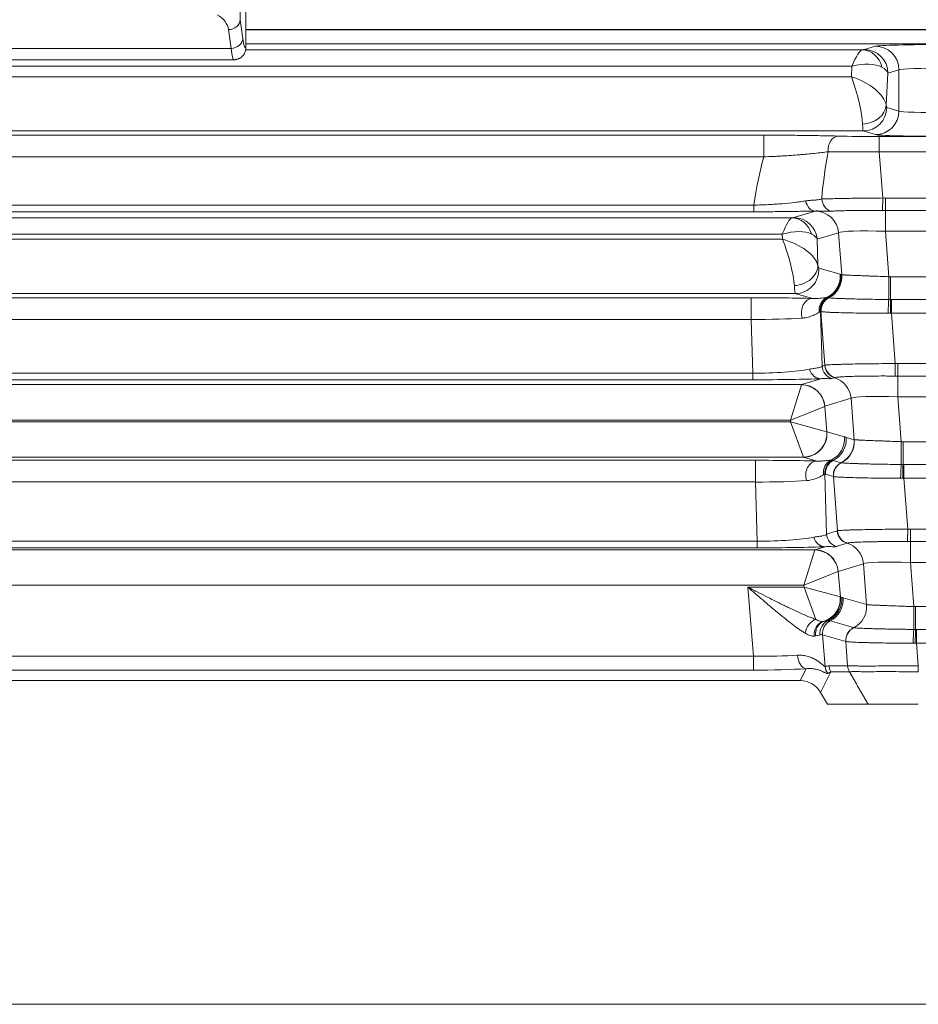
# Model space of a CAD drawing. Header units: millimetres. Extents: x 4 to 837, y 5 to 589.
# Tile 121 of 164: x 691 to 710, y 242 to 262. Entities that reach past the tile are written whole.
import ezdxf

# ---------------------------------------------------------------- set-up
doc = ezdxf.new("R2010")
doc.units = ezdxf.units.MM
doc.layers.add('1', color=7, linetype='Continuous', true_color=0xffffff)

msp = doc.modelspace()

# ---------------------------------------------------------------- linework, layer by layer
at = {"layer": '1', "color": 9, "linetype": 'Continuous', "lineweight": 13}
for p, q in [((696.063, 263.204), (696.063, 262.357)), ((696.063, 262.357), (696.117, 261.958)), ((695.868, 261.748), (695.814, 262.147)), ((681.915, 261.748), (695.868, 261.748))]:
    msp.add_line(p, q, dxfattribs=at)
at = {"layer": '1', "color": 9, "linetype": 'Continuous', "lineweight": 18}
for p, q in [((696.178, 262.562), (696.178, 261.759)), ((696.178, 261.759), (696.178, 261.759)), ((681.856, 261.509), (695.927, 261.509))]:
    msp.add_line(p, q, dxfattribs=at)
at = {"layer": '1', "color": 143, "linetype": 'Continuous', "lineweight": 13}
for p, q in [((696.177, 262.148), (737.615, 262.148)), ((696.177, 262.144), (720.608, 262.144)), ((696.171, 261.722), (709.234, 261.722)), ((720.608, 261.845), (696.177, 261.845)), ((709.279, 261.725), (709.513, 261.796)), ((709.016, 261.372), (668.767, 261.372)), ((709.003, 261.15), (709.016, 261.372)), ((668.78, 261.15), (709.003, 261.15)), ((709.777, 261.226), (709.739, 260.549)), ((710.012, 261.296), (709.777, 261.226)), ((710.012, 260.423), (710.012, 261.296)), ((709.752, 260.5), (710.012, 260.423)), ((709.254, 260.001), (668.529, 260.001)), ((670.631, 259.912), (707.152, 259.912)), ((707.152, 259.452), (707.152, 259.912)), ((709.513, 259.923), (709.254, 260.001)), ((709.594, 259.882), (717.189, 259.882)), ((709.594, 259.561), (709.594, 259.882)), ((707.152, 259.452), (670.631, 259.452)), ((709.594, 259.561), (709.668, 258.581)), ((717.189, 259.561), (709.594, 259.561)), ((670.847, 258.43), (706.936, 258.43)), ((706.936, 258.43), (706.936, 258.29)), ((709.724, 258.58), (717.059, 258.58)), ((709.724, 258.58), (709.724, 258.316)), ((706.936, 258.29), (670.847, 258.29)), ((707.783, 258.166), (708.236, 258.305)), ((709.724, 258.316), (709.724, 257.875)), ((717.059, 258.316), (709.724, 258.316)), ((670.038, 258.163), (707.745, 258.163)), ((707.541, 257.813), (670.242, 257.813)), ((707.544, 257.707), (707.541, 257.813)), ((708.732, 257.845), (708.28, 257.707)), ((708.799, 256.954), (708.732, 257.845)), ((717.059, 257.875), (709.724, 257.875)), ((709.724, 257.875), (709.796, 256.914)), ((670.239, 257.707), (707.544, 257.707)), ((708.28, 257.707), (708.294, 257.153)), ((708.312, 257.098), (708.768, 256.965)), ((709.834, 256.914), (716.949, 256.914)), ((709.834, 256.914), (709.834, 256.43)), ((707.816, 256.557), (669.967, 256.557)), ((708.178, 256.452), (707.816, 256.557)), ((670.898, 256.469), (706.885, 256.469)), ((706.885, 256.469), (706.885, 256.009)), ((709.852, 256.43), (709.852, 256.139)), ((709.852, 256.43), (716.931, 256.43)), ((708.352, 256.178), (708.383, 255.02)), ((708.444, 255.04), (708.359, 256.176)), ((716.931, 256.139), (709.852, 256.139)), ((709.852, 256.139), (709.932, 255.074)), ((706.885, 256.009), (670.898, 256.009)), ((706.915, 254.871), (706.885, 256.009)), ((709.988, 255.074), (716.795, 255.074)), ((709.988, 255.074), (709.988, 254.81)), ((670.868, 254.871), (706.915, 254.871)), ((706.915, 254.871), (706.915, 254.731)), ((708.383, 255.02), (708.439, 255.037)), ((669.838, 254.628), (707.945, 254.628)), ((706.915, 254.731), (670.868, 254.731)), ((707.944, 254.626), (707.714, 253.879)), ((707.945, 254.628), (708.357, 254.754)), ((708.648, 254.775), (708.592, 254.758)), ((709.988, 254.369), (709.988, 254.81)), ((716.795, 254.81), (709.988, 254.81)), ((708.997, 254.339), (708.441, 254.169)), ((709.063, 253.461), (708.997, 254.339)), ((709.988, 254.369), (710.06, 253.42)), ((716.795, 254.369), (709.988, 254.369)), ((708.44, 254.168), (707.714, 253.879)), ((708.44, 254.168), (708.484, 253.631)), ((670.066, 253.84), (707.717, 253.84)), ((707.714, 253.879), (670.069, 253.879)), ((707.717, 253.84), (707.714, 253.879)), ((707.717, 253.84), (708.484, 253.631)), ((707.717, 253.84), (707.988, 253.093)), ((708.485, 253.63), (708.858, 253.522)), ((708.894, 253.51), (709.062, 253.461)), ((710.098, 253.42), (716.685, 253.42)), ((710.098, 252.936), (710.098, 253.42)), ((707.989, 253.09), (669.794, 253.09)), ((670.807, 253.025), (706.976, 253.025)), ((706.976, 253.025), (706.976, 252.566)), ((708.269, 253.009), (707.989, 253.09)), ((708.62, 253.023), (708.787, 252.974)), ((710.116, 252.936), (716.667, 252.936)), ((710.116, 252.936), (710.116, 252.646)), ((706.976, 252.566), (670.807, 252.566)), ((707.009, 251.312), (706.976, 252.566)), ((708.443, 252.735), (708.476, 251.461)), ((708.622, 252.682), (708.455, 252.731)), ((708.709, 251.533), (708.622, 252.682)), ((710.116, 252.646), (710.197, 251.568)), ((716.667, 252.646), (710.116, 252.646)), ((708.476, 251.461), (708.704, 251.531)), ((710.253, 251.568), (716.53, 251.568)), ((710.253, 251.303), (710.253, 251.568)), ((670.774, 251.312), (707.009, 251.312)), ((707.009, 251.172), (707.009, 251.312)), ((710.253, 251.303), (710.253, 250.863)), ((716.53, 251.303), (710.253, 251.303)), ((669.552, 251.128), (708.231, 251.128)), ((707.009, 251.172), (670.774, 251.172)), ((708.229, 251.126), (708, 250.379)), ((708.231, 251.128), (708.45, 251.196)), ((708.913, 251.269), (708.685, 251.199)), ((708.726, 250.668), (708, 250.379)), ((708.726, 250.668), (708.77, 250.131)), ((709.262, 250.833), (708.727, 250.669)), ((709.327, 249.967), (709.262, 250.833)), ((710.253, 250.863), (710.324, 249.927)), ((716.53, 250.863), (710.253, 250.863)), ((708, 250.379), (669.783, 250.379)), ((706.929, 248.88), (706.81, 250.34)), ((706.81, 250.34), (708.003, 250.34)), ((708.003, 250.34), (708, 250.379)), ((708.25, 249.656), (708.003, 250.34)), ((708.77, 250.131), (708.003, 250.34)), ((708.771, 250.13), (708.798, 250.123)), ((708.829, 250.112), (709.325, 249.968)), ((710.361, 249.927), (716.422, 249.927)), ((710.361, 249.927), (710.361, 249.443)), ((708.556, 249.625), (709.051, 249.481)), ((710.38, 249.443), (716.403, 249.443)), ((710.38, 249.152), (710.38, 249.443)), ((708.886, 249.188), (708.391, 249.332)), ((708.391, 249.332), (708.446, 248.661)), ((708.925, 248.671), (708.886, 249.188)), ((710.38, 249.152), (710.416, 248.672)), ((716.403, 249.152), (710.38, 249.152)), ((670.854, 248.88), (706.929, 248.88)), ((706.929, 248.88), (706.929, 248.581)), ((706.929, 248.581), (670.854, 248.581)), ((707.922, 248.359), (708.048, 248.612)), ((708.531, 248.67), (708.925, 248.67)), ((708.57, 248.545), (708.353, 248.111)), ((708.964, 248.545), (708.57, 248.545))]:
    msp.add_line(p, q, dxfattribs=at)
at = {"layer": '1', "color": 143, "linetype": 'Continuous', "lineweight": 18}
for p, q in [((707.922, 248.359), (669.861, 248.359)), ((708.353, 248.111), (708.499, 247.859)), ((709.358, 247.859), (708.499, 247.859))]:
    msp.add_line(p, q, dxfattribs=at)
at = {"layer": '1', "color": 251, "linetype": 'Continuous', "lineweight": 18}
msp.add_line((632.039, 241.504), (745.744, 241.504), dxfattribs=at)
at = {"layer": '1', "color": 9, "linetype": 'Continuous', "lineweight": 13}
for centre, major_axis, ratio, start_param, end_param in [((695.067, 262.105), (-0.75, 0), 0.644996, 3.228859, 3.970624), ((695.814, 262.357), (0.248, 0.034), 0.838098, 4.599194, 6.122731), ((695.868, 261.958), (-0.248, -0.034), 0.838098, 1.457601, 2.981139), ((696.176, 263.009), (0, -1.25), 0.087489, 5.710336, 6.300617), ((695.927, 263.009), (0, -1.5), 0.072907, 5.710336, 6.288431)]:
    msp.add_ellipse(centre, major_axis=major_axis, ratio=ratio, start_param=start_param, end_param=end_param, dxfattribs=at)
at = {"layer": '1', "color": 143, "linetype": 'Continuous', "lineweight": 13}
for centre, major_axis, ratio, start_param, end_param in [((709.016, 260.972), (-0.229, -0.749), 0.170757, 3.219839, 4.202275), ((709.03, 261.726), (-0.25, 0), 0.031404, 2.522132, 3.036683), ((709.234, 261.222), (0.022, -0.499), 0.864178, 1.798159, 3.089547), ((709.279, 261.226), (0.143, -0.479), 0.995856, 1.281115, 2.84963), ((711.008, 261.792), (-1.5, 0), 0.026186, 4.712389, 6.195919), ((709.513, 261.296), (0.143, -0.479), 0.995856, 1.281115, 2.84963), ((709.016, 260.972), (-0.751, -0.254), 0.483887, 3.567957, 4.550393), ((709.03, 261.226), (-0.75, 0.025), 0.344332, 3.237443, 3.751994), ((711.008, 261.292), (-1, 0), 0.039279, 4.712389, 6.195919), ((709.003, 260.75), (-0.207, 0.749), 0.157833, 3.733955, 5.230942), ((709.003, 260.75), (-0.723, 0.306), 0.478289, 3.414946, 4.911933), ((709.241, 260.549), (0.497, 0.059), 0.802499, 4.617581, 6.136586), ((709.254, 260.5), (-0.143, -0.479), 0.995856, 0.291963, 1.860478), ((709.752, 260.75), (0, -0.25), 0.087489, 5.647196, 6.257005), ((709.513, 260.423), (-0.143, -0.479), 0.995856, 0.291963, 1.860478), ((711.008, 260.426), (-1, 0), 0.039279, 0.087266, 1.570796), ((709.254, 260.75), (0, -0.75), 0.029163, 5.647196, 6.257005), ((708.726, 259.592), (-0.008, -0.3), 0.722159, 3.179445, 4.834687), ((709.598, 259.914), (-1.203, 0), 0.026128, 0.761013, 1.567515), ((711.008, 259.926), (-1.5, 0), 0.026186, 0.087266, 1.570796), ((709.894, 256.491), (-0.61, 5.359), 0.555322, 0.923637, 1.138324), ((709.894, 255.692), (-0.489, 5.474), 0.272631, 0.761648, 0.99519), ((709.598, 259.614), (-1.503, -0.023), 0.034806, 0.761143, 1.567646), ((708.239, 258.605), (-0.008, 0.3), 0.714578, 1.843542, 3.104165), ((708.634, 258.59), (-0.018, 0.299), 0.865443, 1.618775, 2.80586), ((709.668, 258.602), (0.004, 0.3), 0.000932, 3.454247, 4.642582), ((709.735, 258.301), (-1.504, 0), 0.026222, 6.177313, 6.197691), ((708.236, 257.805), (-0.146, 0.478), 0.996014, 4.49794, 5.985334), ((707.541, 257.413), (-0.213, -0.749), 0.16115, 3.213469, 4.195906), ((707.535, 258.167), (-0.25, 0), 0.031454, 2.568107, 3.039253), ((707.745, 257.663), (0.024, -0.499), 0.878584, 1.845316, 3.086754), ((707.783, 257.666), (0.146, -0.478), 0.996014, 1.356348, 2.843741), ((707.541, 257.413), (-0.731, -0.292), 0.480074, 3.540259, 4.522696), ((707.535, 257.667), (-0.75, -0.012), 0.344743, 3.248267, 3.719413), ((709.735, 257.801), (-1.006, 0.038), 0.073389, 4.726012, 6.204078), ((707.544, 257.307), (-0.744, 0.267), 0.48275, 3.43054, 4.884123), ((707.544, 257.307), (-0.223, 0.749), 0.167328, 3.77126, 5.224842), ((707.798, 257.113), (0.491, 0.093), 0.77245, 4.566424, 6.145514), ((708.292, 257.348), (-0.021, 0.25), 0.087194, 2.455026, 3.10824), ((707.816, 257.057), (-0.14, -0.48), 0.995643, 0.284559, 1.93418), ((708.271, 256.925), (-0.14, -0.48), 0.995643, 0.730359, 1.93418), ((708.285, 256.92), (-0.168, -0.471), 0.995424, 0.803737, 1.993154), ((708.303, 256.914), (-0.149, -0.477), 0.995576, 0.767528, 1.953557), ((708.304, 256.913), (-0.134, -0.482), 0.994903, 0.735961, 1.921981), ((707.796, 257.307), (-0.02, 0.75), 0.029238, 2.461402, 3.114616), ((709.796, 256.879), (0.001, -0.5), 0.000077, 0.455934, 1.640609), ((706.861, 256.414), (-1.801, -0.001), 0.030434, 3.891833, 4.699147), ((708.178, 256.152), (0.01, 0.3), 0.776151, 0.041527, 1.988056), ((708.615, 256.204), (-0.034, 0.298), 0.982269, 0.338228, 1.604787), ((708.638, 256.204), (0.026, 0.299), 0.991317, 0.550553, 1.765339), ((708.65, 256.202), (0.098, 0.284), 0.995464, 0.796942, 1.983341), ((708.657, 256.2), (0.092, 0.286), 0.995544, 0.775979, 1.962379), ((708.659, 256.199), (0.047, 0.296), 0.993751, 0.624244, 1.811107), ((708.66, 256.199), (0.041, 0.297), 0.992886, 0.604674, 1.791549), ((709.797, 256.161), (0.006, 0.3), 0.044184, 0.456381, 1.644893), ((709.834, 256.16), (0.002, 0.3), 0.014605, 0.454447, 1.641843), ((706.861, 256.114), (-1.501, 0.007), 0.069967, 1.587014, 2.394327), ((709.932, 255.095), (0.004, 0.3), 0.000932, 3.454247, 4.642582), ((706.888, 255.088), (-1.501, 0.01), 0.144199, 1.589559, 2.528275), ((708.357, 255.054), (-0.013, 0.3), 0.858349, 1.869708, 3.09055), ((708.68, 255.044), (-0.088, 0.287), 0.996014, 1.356348, 2.542747), ((708.737, 255.062), (-0.088, 0.287), 0.996014, 1.356348, 2.542747), ((708.742, 255.064), (-0.136, 0.268), 0.995564, 1.18467, 2.373815), ((706.888, 254.788), (-1.801, 0.001), 0.031454, 1.585671, 2.524386), ((707.966, 253.879), (-0.02, 0.75), 0.029238, 0.025384, 0.08647), ((707.944, 254.128), (-0.368, 0.339), 0.992996, 3.971219, 5.453559), ((707.945, 254.129), (0.146, -0.478), 0.996014, 1.356348, 2.843741), ((708.5, 254.298), (-0.146, 0.478), 0.996014, 4.49794, 5.68434), ((709.999, 254.295), (-1.006, 0.038), 0.073389, 4.726012, 6.204078), ((708.462, 253.919), (-0.021, 0.25), 0.087194, 0.019007, 0.080094), ((707.988, 253.591), (0.339, 0.368), 0.991771, 3.890384, 5.534394), ((707.989, 253.59), (-0.14, -0.48), 0.995643, 0.284559, 1.93418), ((708.466, 253.88), (-0.021, 0.25), 0.087194, 3.047154, 3.10824), ((708.362, 253.481), (-0.14, -0.48), 0.995643, 0.730359, 1.93418), ((708.397, 253.47), (0.14, 0.48), 0.995643, 3.889373, 5.075773), ((708.565, 253.421), (0.14, 0.48), 0.995643, 3.889417, 5.075773), ((708.567, 253.42), (0.144, 0.479), 0.995612, 3.899122, 5.085129), ((710.06, 253.386), (-0.001, 0.5), 0.000077, 3.597527, 4.782202), ((706.952, 252.971), (-1.801, -0.001), 0.030434, 3.891833, 4.699147), ((707.969, 253.84), (-0.02, 0.75), 0.029238, 3.05353, 3.114616), ((708.269, 252.709), (0.01, 0.3), 0.776151, 0.041527, 1.988056), ((708.705, 252.761), (-0.034, 0.298), 0.982269, 0.338228, 1.604787), ((708.741, 252.759), (0.098, 0.284), 0.995471, 0.795333, 1.981733), ((708.753, 252.755), (0.084, 0.288), 0.995643, 0.74778, 1.93418), ((708.92, 252.706), (0.084, 0.288), 0.995643, 0.74778, 1.93418), ((708.921, 252.706), (0.068, 0.292), 0.995069, 0.693593, 1.88023), ((708.923, 252.706), (0.044, 0.297), 0.993716, 0.611983, 1.798874), ((710.061, 252.667), (0.006, 0.3), 0.044184, 0.456381, 1.644893), ((710.098, 252.667), (0.002, 0.3), 0.014605, 0.454447, 1.641843), ((706.952, 252.671), (-1.501, 0.007), 0.069967, 1.587014, 2.394327), ((709.001, 251.555), (0.088, -0.287), 0.996014, 4.49794, 5.68434), ((709.007, 251.557), (0.136, -0.268), 0.995564, 4.326262, 5.515407), ((710.197, 251.589), (-0.004, -0.3), 0.000932, 0.312654, 1.500989), ((706.982, 251.529), (-1.501, 0.01), 0.144199, 1.589559, 2.528275), ((708.45, 251.495), (0.013, -0.3), 0.858349, 5.011301, 6.232142), ((708.774, 251.486), (0.088, -0.287), 0.996014, 4.49794, 5.68434), ((706.982, 251.229), (-1.801, 0.001), 0.031454, 1.585671, 2.524386), ((708.252, 250.379), (-0.02, 0.75), 0.029238, 0.025384, 0.08647), ((708.229, 250.628), (-0.368, 0.339), 0.992996, 3.971219, 5.453559), ((708.231, 250.629), (0.146, -0.478), 0.996014, 1.356348, 2.843741), ((708.765, 250.792), (0.146, -0.478), 0.996014, 1.356348, 2.542747), ((710.264, 250.788), (-1.006, 0.038), 0.073389, 4.726012, 6.204078), ((708.748, 250.419), (-0.021, 0.25), 0.087194, 0.019007, 0.080094), ((708.273, 250.091), (-0.339, -0.368), 0.991771, 1.011679, 2.392801), ((708.275, 250.09), (-0.14, -0.48), 0.995643, 0.586384, 1.93418), ((708.302, 250.082), (-0.14, -0.48), 0.995643, 0.701882, 1.93418), ((708.333, 250.072), (-0.14, -0.48), 0.995643, 0.747756, 1.93418), ((708.751, 250.38), (-0.021, 0.25), 0.087194, 3.047154, 3.10824), ((708.829, 249.927), (-0.14, -0.48), 0.995643, 0.747824, 1.93418), ((708.83, 249.927), (-0.144, -0.479), 0.995612, 0.757529, 1.943536), ((710.324, 249.892), (0.001, -0.5), 0.000077, 0.455934, 1.640609), ((708.25, 249.383), (0.133, 0.269), 0.701534, 0.615113, 1.97019), ((708.625, 249.352), (-0.062, 0.293), 0.959628, 0.215711, 1.448258), ((708.689, 249.357), (-0.074, -0.291), 0.995302, 3.855675, 5.041954), ((708.689, 249.357), (-0.084, -0.288), 0.995643, 3.889373, 5.075773), ((708.48, 249.323), (-0.018, 0.299), 0.878856, 0.229499, 1.588961), ((708.512, 249.327), (0.059, -0.294), 0.895222, 3.25764, 4.60885), ((709.184, 249.213), (-0.084, -0.288), 0.995643, 3.889373, 5.075773), ((709.185, 249.212), (-0.068, -0.292), 0.995069, 3.835186, 5.021822), ((709.187, 249.212), (0.044, 0.297), 0.993716, 0.611983, 1.798874), ((710.325, 249.174), (-0.006, -0.3), 0.044184, 3.597973, 4.786486), ((710.361, 249.173), (-0.002, -0.3), 0.014605, 3.59604, 4.783436), ((706.917, 249.026), (-1.507, 0.026), 0.096946, 1.580384, 2.250507), ((708.048, 248.911), (-0.019, 0.299), 0.621028, 1.581348, 3.038021), ((706.917, 248.727), (-1.806, 0.001), 0.081028, 1.577455, 2.247578), ((707.109, 246.808), (-1.543, -1.824), 0.244098, 3.345307, 3.448446), ((708.744, 248.685), (-0.063, 0.293), 0.996129, 1.4407, 1.985924), ((708.829, 248.695), (0, 0.3), 0.996169, 1.651938, 2.094395), ((709.223, 248.696), (-0.056, 0.295), 0.996153, 1.466507, 1.908886), ((710.416, 248.693), (0.002, 0.3), 0.000366, 4.188794, 4.642577), ((707.407, 246.832), (-1.279, -1.72), 0.157063, 3.407767, 3.510906)]:
    msp.add_ellipse(centre, major_axis=major_axis, ratio=ratio, start_param=start_param, end_param=end_param, dxfattribs=at)
at = {"layer": '1', "color": 9, "linetype": 'Continuous', "lineweight": 18}
msp.add_ellipse((695.928, 263.009), major_axis=(0, -1.5), ratio=0.029101, start_param=6.248279, end_param=6.27794, dxfattribs=at)
at = {"layer": '1', "color": 143, "linetype": 'Continuous', "lineweight": 18}
msp.add_ellipse((707.92, 247.858), major_axis=(-0.225, -0.449), ratio=0.995894, start_param=2.56169, end_param=3.603692, dxfattribs=at)
at = {"layer": '1', "color": 9, "linetype": 'Continuous', "lineweight": 18}
msp.add_open_spline([(696.178, 261.759), (696.178, 261.742), (696.177, 261.726), (696.172, 261.702), (696.17, 261.694), (696.165, 261.678), (696.162, 261.67), (696.153, 261.648), (696.145, 261.633), (696.132, 261.613), (696.127, 261.606), (696.116, 261.594), (696.111, 261.588), (696.093, 261.57), (696.081, 261.56), (696.06, 261.546), (696.053, 261.542), (696.039, 261.534), (696.024, 261.527), (696.009, 261.522), (695.993, 261.517), (695.985, 261.515), (695.969, 261.512), (695.957, 261.51), (695.944, 261.509), (695.936, 261.509), (695.932, 261.509), (695.928, 261.509)], degree=3, knots=[0, 0, 0, 0, 0.125, 0.125, 0.1875, 0.1875, 0.25, 0.25, 0.375, 0.375, 0.4375, 0.4375, 0.5, 0.5, 0.625, 0.625, 0.6875, 0.6875, 0.75, 0.8125, 0.8125, 0.875, 0.875, 0.9375, 0.96875, 0.96875, 1, 1, 1, 1], dxfattribs=at)
at = {"layer": '1', "color": 143, "linetype": 'Continuous', "lineweight": 18}
for points, knots in [([(707.152, 259.912), (707.227, 259.912), (707.302, 259.912), (707.414, 259.911), (707.451, 259.911), (707.507, 259.911), (707.525, 259.911), (707.562, 259.911), (707.58, 259.91), (707.671, 259.91), (707.742, 259.909), (707.881, 259.908), (707.949, 259.907), (708.049, 259.906), (708.082, 259.905), (708.147, 259.904), (708.179, 259.904), (708.274, 259.902), (708.335, 259.901), (708.512, 259.897), (708.622, 259.895), (708.726, 259.892)], [0, 0, 0, 0, 0.125, 0.125, 0.1875, 0.1875, 0.21875, 0.21875, 0.25, 0.25, 0.375, 0.375, 0.5, 0.5, 0.5625, 0.5625, 0.625, 0.625, 0.75, 0.75, 1, 1, 1, 1]), ([(708.239, 258.305), (708.196, 258.304), (708.152, 258.303), (708.082, 258.302), (708.059, 258.301), (708.01, 258.3), (707.986, 258.3), (707.862, 258.297), (707.758, 258.296), (707.62, 258.294), (707.592, 258.293), (707.535, 258.293), (707.506, 258.293), (707.419, 258.292), (707.36, 258.291), (707.241, 258.291), (707.181, 258.29), (707.06, 258.29), (706.998, 258.29), (706.936, 258.29)], [0, 0, 0, 0, 0.125, 0.125, 0.1875, 0.1875, 0.25, 0.25, 0.5, 0.5, 0.5625, 0.5625, 0.625, 0.625, 0.75, 0.75, 0.875, 0.875, 1, 1, 1, 1]), ([(708.925, 248.671), (708.927, 248.649), (708.931, 248.627), (708.944, 248.585), (708.953, 248.565), (708.964, 248.546)], [0, 0, 0, 0, 0.5, 0.5, 1, 1, 1, 1]), ([(710.421, 247.859), (710.408, 247.859), (710.395, 247.859), (710.102, 247.859), (709.828, 247.859), (709.479, 247.859), (709.38, 247.859), (709.359, 247.859)], [0, 0, 0, 0, 0.02412, 0.02412, 0.555511, 0.555511, 1, 1, 1, 1])]:
    msp.add_open_spline(points, degree=3, knots=knots, dxfattribs=at)
at = {"layer": '1', "color": 143, "linetype": 'Continuous', "lineweight": 13}
for points, knots in [([(708.51, 259.561), (708.42, 259.549), (708.326, 259.538), (708.174, 259.521), (708.122, 259.516), (708.041, 259.508), (708.014, 259.506), (707.958, 259.501), (707.929, 259.499), (707.844, 259.492), (707.785, 259.487), (707.666, 259.479), (707.604, 259.475), (707.51, 259.469), (707.478, 259.467), (707.414, 259.464), (707.381, 259.462), (707.284, 259.458), (707.218, 259.455), (707.152, 259.452)], [0, 0, 0, 0, 0.25, 0.25, 0.375, 0.375, 0.4375, 0.4375, 0.5, 0.5, 0.625, 0.625, 0.75, 0.75, 0.8125, 0.8125, 0.875, 0.875, 1, 1, 1, 1]), ([(706.936, 258.43), (706.989, 258.431), (707.042, 258.432), (707.146, 258.436), (707.197, 258.438), (707.298, 258.443), (707.348, 258.446), (707.422, 258.451), (707.446, 258.453), (707.494, 258.456), (707.518, 258.458), (707.634, 258.468), (707.721, 258.477), (707.824, 258.489), (707.844, 258.492), (707.884, 258.497), (707.904, 258.5), (707.962, 258.508), (707.999, 258.513), (708.034, 258.519)], [0, 0, 0, 0, 0.125, 0.125, 0.25, 0.25, 0.375, 0.375, 0.4375, 0.4375, 0.5, 0.5, 0.75, 0.75, 0.8125, 0.8125, 0.875, 0.875, 1, 1, 1, 1]), ([(708.034, 258.519), (708.067, 258.524), (708.099, 258.528), (708.161, 258.532), (708.191, 258.534), (708.248, 258.538), (708.276, 258.541), (708.328, 258.548), (708.352, 258.553), (708.376, 258.56)], [0, 0, 0, 0, 0.25, 0.25, 0.5, 0.5, 0.75, 0.75, 1, 1, 1, 1]), ([(708.376, 258.56), (708.409, 258.561), (708.445, 258.562), (708.505, 258.564), (708.526, 258.565), (708.569, 258.566), (708.591, 258.566), (708.66, 258.568), (708.709, 258.569), (708.786, 258.571), (708.825, 258.572), (708.866, 258.572), (708.894, 258.573), (708.908, 258.573), (708.979, 258.574), (709.095, 258.576), (709.218, 258.577), (709.296, 258.578), (709.312, 258.578), (709.344, 258.579), (709.36, 258.579), (709.408, 258.579), (709.44, 258.579), (709.537, 258.58), (709.602, 258.581), (709.668, 258.581)], [0, 0, 0, 0, 0.125, 0.125, 0.1875, 0.1875, 0.25, 0.25, 0.375, 0.375, 0.4375, 0.46875, 0.46875, 0.5, 0.5, 0.625, 0.75, 0.75, 0.78125, 0.78125, 0.8125, 0.8125, 0.875, 0.875, 1, 1, 1, 1]), ([(708.566, 258.302), (708.538, 258.3), (708.511, 258.3), (708.457, 258.3), (708.431, 258.301), (708.377, 258.303), (708.35, 258.304), (708.295, 258.306), (708.267, 258.307), (708.239, 258.305)], [0, 0, 0, 0, 0.25, 0.25, 0.5, 0.5, 0.75, 0.75, 1, 1, 1, 1]), ([(709.664, 258.316), (709.608, 258.317), (709.553, 258.317), (709.471, 258.317), (709.444, 258.317), (709.389, 258.317), (709.362, 258.317), (709.282, 258.317), (709.178, 258.316), (709.08, 258.315), (709.008, 258.315), (708.984, 258.314), (708.938, 258.313), (708.916, 258.313), (708.85, 258.312), (708.809, 258.311), (708.75, 258.309), (708.731, 258.309), (708.694, 258.307), (708.677, 258.307), (708.625, 258.305), (708.594, 258.303), (708.566, 258.302)], [0, 0, 0, 0, 0.125, 0.125, 0.1875, 0.1875, 0.25, 0.25, 0.375, 0.5, 0.5, 0.5625, 0.5625, 0.625, 0.625, 0.75, 0.75, 0.8125, 0.8125, 0.875, 0.875, 1, 1, 1, 1]), ([(708.8, 256.954), (708.806, 256.954), (708.818, 256.953), (708.843, 256.951), (708.853, 256.951), (708.87, 256.95), (708.876, 256.95), (708.888, 256.949), (708.895, 256.949), (708.929, 256.947), (708.962, 256.946), (709.017, 256.943), (709.037, 256.943), (709.068, 256.941), (709.079, 256.941), (709.101, 256.94), (709.112, 256.94), (709.169, 256.937), (709.218, 256.935), (709.296, 256.932), (709.323, 256.931), (709.379, 256.929), (709.407, 256.928), (709.493, 256.925), (709.552, 256.923), (709.642, 256.92), (709.673, 256.918), (709.734, 256.916), (709.765, 256.915), (709.796, 256.914)], [0, 0, 0, 0, 0.125, 0.125, 0.1875, 0.1875, 0.21875, 0.21875, 0.25, 0.25, 0.375, 0.375, 0.4375, 0.4375, 0.46875, 0.46875, 0.5, 0.5, 0.625, 0.625, 0.6875, 0.6875, 0.75, 0.75, 0.875, 0.875, 0.9375, 0.9375, 1, 1, 1, 1]), ([(708.178, 256.452), (708.199, 256.451), (708.219, 256.451), (708.255, 256.451), (708.272, 256.452), (708.319, 256.455), (708.347, 256.458), (708.397, 256.465), (708.419, 256.468), (708.456, 256.472), (708.473, 256.474), (708.486, 256.474)], [0, 0, 0, 0, 0.125, 0.125, 0.25, 0.25, 0.5, 0.5, 0.75, 0.75, 1, 1, 1, 1]), ([(708.527, 256.467), (708.535, 256.465), (708.551, 256.464), (708.584, 256.461), (708.597, 256.46), (708.619, 256.459), (708.626, 256.458), (708.642, 256.458), (708.651, 256.457), (708.696, 256.455), (708.737, 256.453), (708.808, 256.45), (708.833, 256.45), (708.886, 256.448), (708.914, 256.447), (709.001, 256.445), (709.063, 256.443), (709.162, 256.441), (709.196, 256.44), (709.248, 256.439), (709.266, 256.438), (709.302, 256.438), (709.32, 256.437), (709.411, 256.436), (709.486, 256.434), (709.6, 256.433), (709.639, 256.432), (709.718, 256.431), (709.757, 256.431), (709.797, 256.43)], [0, 0, 0, 0, 0.125, 0.125, 0.1875, 0.1875, 0.21875, 0.21875, 0.25, 0.25, 0.375, 0.375, 0.4375, 0.4375, 0.5, 0.5, 0.625, 0.625, 0.6875, 0.6875, 0.71875, 0.71875, 0.75, 0.75, 0.875, 0.875, 0.9375, 0.9375, 1, 1, 1, 1]), ([(708.323, 256.161), (708.309, 256.152), (708.291, 256.142), (708.259, 256.125), (708.247, 256.119), (708.222, 256.106), (708.208, 256.1), (708.164, 256.082), (708.131, 256.07), (708.073, 256.054), (708.053, 256.05), (708.01, 256.042), (707.987, 256.039), (707.962, 256.037)], [0, 0, 0, 0, 0.25, 0.25, 0.375, 0.375, 0.5, 0.5, 0.75, 0.75, 0.875, 0.875, 1, 1, 1, 1]), ([(708.363, 256.174), (708.363, 256.174), (708.363, 256.174), (708.363, 256.175), (708.362, 256.175), (708.362, 256.175)], [0, 0, 0, 0, 0.375764, 0.375764, 1, 1, 1, 1]), ([(709.783, 256.139), (709.695, 256.139), (709.608, 256.14), (709.48, 256.14), (709.438, 256.141), (709.375, 256.141), (709.355, 256.142), (709.313, 256.142), (709.293, 256.142), (709.191, 256.143), (709.113, 256.145), (709.003, 256.147), (708.967, 256.147), (708.915, 256.148), (708.898, 256.149), (708.864, 256.15), (708.848, 256.15), (708.767, 256.152), (708.708, 256.154), (708.629, 256.157), (708.604, 256.157), (708.569, 256.159), (708.558, 256.159), (708.536, 256.16), (708.526, 256.161), (708.476, 256.164), (708.443, 256.166), (708.405, 256.169), (708.394, 256.17), (708.376, 256.172), (708.369, 256.173), (708.363, 256.174)], [0, 0, 0, 0, 0.125, 0.125, 0.1875, 0.1875, 0.21875, 0.21875, 0.25, 0.25, 0.375, 0.375, 0.4375, 0.4375, 0.46875, 0.46875, 0.5, 0.5, 0.625, 0.625, 0.6875, 0.6875, 0.71875, 0.71875, 0.75, 0.75, 0.875, 0.875, 0.9375, 0.9375, 1, 1, 1, 1]), ([(708.444, 255.04), (708.446, 255.04), (708.449, 255.041), (708.455, 255.042), (708.459, 255.042), (708.471, 255.044), (708.481, 255.045), (708.518, 255.047), (708.551, 255.049), (708.602, 255.052), (708.613, 255.052), (708.635, 255.053), (708.67, 255.054), (708.735, 255.057), (708.793, 255.058), (708.855, 255.06), (708.888, 255.061), (708.991, 255.063), (709.064, 255.065), (709.181, 255.067), (709.221, 255.067), (709.283, 255.068), (709.304, 255.069), (709.347, 255.069), (709.368, 255.07), (709.477, 255.071), (709.565, 255.072), (709.701, 255.073), (709.747, 255.073), (709.816, 255.074), (709.839, 255.074), (709.886, 255.074), (709.909, 255.074), (709.932, 255.074)], [0, 0, 0, 0, 0.03125, 0.03125, 0.0625, 0.0625, 0.125, 0.125, 0.25, 0.25, 0.28125, 0.28125, 0.3125, 0.375, 0.4375, 0.4375, 0.5, 0.5, 0.625, 0.625, 0.6875, 0.6875, 0.71875, 0.71875, 0.75, 0.75, 0.875, 0.875, 0.9375, 0.9375, 0.96875, 0.96875, 1, 1, 1, 1]), ([(708.115, 254.955), (708.153, 254.963), (708.188, 254.968), (708.234, 254.974), (708.248, 254.976), (708.275, 254.98), (708.287, 254.982), (708.321, 254.988), (708.339, 254.992), (708.367, 255.004), (708.376, 255.011), (708.383, 255.02)], [0, 0, 0, 0, 0.25, 0.25, 0.375, 0.375, 0.5, 0.5, 0.75, 0.75, 1, 1, 1, 1]), ([(708.592, 254.758), (708.584, 254.756), (708.574, 254.755), (708.548, 254.753), (708.532, 254.754), (708.493, 254.755), (708.47, 254.756), (708.418, 254.757), (708.389, 254.756), (708.357, 254.754)], [0, 0, 0, 0, 0.25, 0.25, 0.5, 0.5, 0.75, 0.75, 1, 1, 1, 1]), ([(709.929, 254.81), (709.909, 254.81), (709.889, 254.81), (709.85, 254.81), (709.83, 254.81), (709.771, 254.811), (709.732, 254.811), (709.617, 254.811), (709.542, 254.811), (709.45, 254.81), (709.432, 254.81), (709.396, 254.81), (709.342, 254.809), (709.291, 254.808), (709.192, 254.807), (709.129, 254.806), (709.012, 254.803), (708.959, 254.801), (708.888, 254.798), (708.866, 254.797), (708.835, 254.796), (708.825, 254.795), (708.806, 254.794), (708.796, 254.793), (708.752, 254.791), (708.723, 254.788), (708.69, 254.784), (708.681, 254.783), (708.669, 254.781), (708.666, 254.78), (708.66, 254.779), (708.657, 254.778), (708.655, 254.778)], [0, 0, 0, 0, 0.03125, 0.03125, 0.0625, 0.0625, 0.125, 0.125, 0.25, 0.25, 0.28125, 0.28125, 0.3125, 0.375, 0.375, 0.5, 0.5, 0.625, 0.625, 0.6875, 0.6875, 0.71875, 0.71875, 0.75, 0.75, 0.875, 0.875, 0.9375, 0.9375, 0.96875, 0.96875, 1, 1, 1, 1]), ([(709.063, 253.461), (709.069, 253.46), (709.08, 253.459), (709.105, 253.458), (709.114, 253.457), (709.131, 253.457), (709.137, 253.456), (709.149, 253.456), (709.156, 253.455), (709.19, 253.454), (709.223, 253.452), (709.278, 253.45), (709.298, 253.449), (709.329, 253.448), (709.34, 253.447), (709.362, 253.447), (709.373, 253.446), (709.43, 253.444), (709.479, 253.442), (709.545, 253.439), (709.558, 253.439), (709.585, 253.438), (709.599, 253.437), (709.641, 253.436), (709.669, 253.435), (709.755, 253.431), (709.814, 253.429), (709.905, 253.426), (709.936, 253.425), (709.998, 253.423), (710.029, 253.422), (710.06, 253.42)], [0, 0, 0, 0, 0.125, 0.125, 0.1875, 0.1875, 0.21875, 0.21875, 0.25, 0.25, 0.375, 0.375, 0.4375, 0.4375, 0.46875, 0.46875, 0.5, 0.5, 0.625, 0.625, 0.65625, 0.65625, 0.6875, 0.6875, 0.75, 0.75, 0.875, 0.875, 0.9375, 0.9375, 1, 1, 1, 1]), ([(708.269, 253.009), (708.29, 253.008), (708.309, 253.007), (708.345, 253.008), (708.362, 253.009), (708.41, 253.012), (708.438, 253.015), (708.488, 253.021), (708.509, 253.024), (708.547, 253.029), (708.563, 253.031), (708.577, 253.031)], [0, 0, 0, 0, 0.125, 0.125, 0.25, 0.25, 0.5, 0.5, 0.75, 0.75, 1, 1, 1, 1]), ([(708.789, 252.974), (708.797, 252.972), (708.813, 252.97), (708.845, 252.968), (708.858, 252.967), (708.879, 252.965), (708.887, 252.965), (708.903, 252.964), (708.912, 252.964), (708.956, 252.961), (708.997, 252.96), (709.068, 252.957), (709.093, 252.956), (709.146, 252.954), (709.174, 252.954), (709.261, 252.951), (709.323, 252.949), (709.422, 252.947), (709.457, 252.946), (709.509, 252.945), (709.527, 252.945), (709.563, 252.944), (709.581, 252.944), (709.673, 252.942), (709.748, 252.941), (709.863, 252.939), (709.902, 252.939), (709.981, 252.938), (710.021, 252.937), (710.06, 252.937)], [0, 0, 0, 0, 0.125, 0.125, 0.1875, 0.1875, 0.21875, 0.21875, 0.25, 0.25, 0.375, 0.375, 0.4375, 0.4375, 0.5, 0.5, 0.625, 0.625, 0.6875, 0.6875, 0.71875, 0.71875, 0.75, 0.75, 0.875, 0.875, 0.9375, 0.9375, 1, 1, 1, 1]), ([(708.414, 252.718), (708.4, 252.709), (708.382, 252.698), (708.349, 252.681), (708.338, 252.675), (708.312, 252.663), (708.299, 252.657), (708.254, 252.639), (708.221, 252.626), (708.164, 252.611), (708.144, 252.607), (708.1, 252.599), (708.077, 252.596), (708.052, 252.594)], [0, 0, 0, 0, 0.25, 0.25, 0.375, 0.375, 0.5, 0.5, 0.75, 0.75, 0.875, 0.875, 1, 1, 1, 1]), ([(710.047, 252.645), (709.958, 252.646), (709.871, 252.646), (709.743, 252.647), (709.7, 252.647), (709.637, 252.648), (709.616, 252.648), (709.575, 252.648), (709.554, 252.649), (709.452, 252.65), (709.374, 252.651), (709.263, 252.653), (709.227, 252.654), (709.175, 252.655), (709.158, 252.655), (709.124, 252.656), (709.108, 252.656), (709.027, 252.659), (708.968, 252.66), (708.889, 252.663), (708.864, 252.664), (708.817, 252.666), (708.796, 252.667), (708.736, 252.67), (708.704, 252.672), (708.666, 252.675), (708.655, 252.677), (708.642, 252.678), (708.638, 252.679), (708.631, 252.68), (708.628, 252.68), (708.626, 252.681)], [0, 0, 0, 0, 0.125, 0.125, 0.1875, 0.1875, 0.21875, 0.21875, 0.25, 0.25, 0.375, 0.375, 0.4375, 0.4375, 0.46875, 0.46875, 0.5, 0.5, 0.625, 0.625, 0.6875, 0.6875, 0.75, 0.75, 0.875, 0.875, 0.9375, 0.9375, 0.96875, 0.96875, 1, 1, 1, 1]), ([(708.709, 251.533), (708.711, 251.534), (708.714, 251.534), (708.72, 251.535), (708.724, 251.536), (708.736, 251.537), (708.746, 251.538), (708.783, 251.541), (708.816, 251.543), (708.867, 251.545), (708.878, 251.546), (708.9, 251.547), (708.935, 251.548), (709, 251.55), (709.058, 251.552), (709.12, 251.554), (709.153, 251.554), (709.255, 251.557), (709.329, 251.558), (709.446, 251.56), (709.486, 251.561), (709.548, 251.562), (709.569, 251.562), (709.612, 251.563), (709.633, 251.563), (709.741, 251.564), (709.83, 251.565), (709.966, 251.567), (710.011, 251.567), (710.081, 251.567), (710.104, 251.567), (710.151, 251.568), (710.174, 251.568), (710.197, 251.568)], [0, 0, 0, 0, 0.03125, 0.03125, 0.0625, 0.0625, 0.125, 0.125, 0.25, 0.25, 0.28125, 0.28125, 0.3125, 0.375, 0.4375, 0.4375, 0.5, 0.5, 0.625, 0.625, 0.6875, 0.6875, 0.71875, 0.71875, 0.75, 0.75, 0.875, 0.875, 0.9375, 0.9375, 0.96875, 0.96875, 1, 1, 1, 1]), ([(708.208, 251.396), (708.246, 251.404), (708.281, 251.409), (708.328, 251.415), (708.342, 251.417), (708.369, 251.421), (708.381, 251.423), (708.414, 251.429), (708.432, 251.434), (708.46, 251.445), (708.47, 251.453), (708.476, 251.461)], [0, 0, 0, 0, 0.25, 0.25, 0.375, 0.375, 0.5, 0.5, 0.75, 0.75, 1, 1, 1, 1]), ([(710.193, 251.303), (710.174, 251.304), (710.154, 251.304), (710.114, 251.304), (710.094, 251.304), (710.036, 251.304), (709.997, 251.304), (709.881, 251.304), (709.806, 251.304), (709.715, 251.304), (709.696, 251.303), (709.66, 251.303), (709.607, 251.303), (709.556, 251.302), (709.456, 251.3), (709.394, 251.299), (709.277, 251.296), (709.224, 251.295), (709.153, 251.292), (709.131, 251.291), (709.1, 251.289), (709.09, 251.289), (709.07, 251.288), (709.061, 251.287), (709.017, 251.284), (708.988, 251.282), (708.955, 251.278), (708.945, 251.277), (708.934, 251.275), (708.93, 251.274), (708.924, 251.273), (708.922, 251.272), (708.92, 251.271)], [0, 0, 0, 0, 0.03125, 0.03125, 0.0625, 0.0625, 0.125, 0.125, 0.25, 0.25, 0.28125, 0.28125, 0.3125, 0.375, 0.375, 0.5, 0.5, 0.625, 0.625, 0.6875, 0.6875, 0.71875, 0.71875, 0.75, 0.75, 0.875, 0.875, 0.9375, 0.9375, 0.96875, 0.96875, 1, 1, 1, 1]), ([(708.685, 251.199), (708.678, 251.197), (708.668, 251.196), (708.642, 251.195), (708.625, 251.195), (708.587, 251.196), (708.564, 251.197), (708.512, 251.198), (708.483, 251.198), (708.45, 251.196)], [0, 0, 0, 0, 0.25, 0.25, 0.5, 0.5, 0.75, 0.75, 1, 1, 1, 1]), ([(708.025, 249.364), (708.014, 249.371), (708.002, 249.378), (707.98, 249.392), (707.968, 249.4), (707.934, 249.423), (707.91, 249.439), (707.839, 249.488), (707.791, 249.524), (707.693, 249.599), (707.643, 249.638), (707.567, 249.699), (707.541, 249.72), (707.49, 249.762), (707.464, 249.783), (707.386, 249.847), (707.335, 249.89), (707.231, 249.978), (707.179, 250.023), (707.074, 250.112), (707.022, 250.157), (706.943, 250.225), (706.903, 250.26), (706.863, 250.294), (706.837, 250.317), (706.823, 250.328), (706.81, 250.34)], [0, 0, 0, 0, 0.03125, 0.03125, 0.0625, 0.0625, 0.125, 0.125, 0.25, 0.25, 0.375, 0.375, 0.4375, 0.4375, 0.5, 0.5, 0.625, 0.625, 0.75, 0.75, 0.875, 0.875, 0.9375, 0.96875, 0.96875, 1, 1, 1, 1]), ([(706.81, 250.34), (706.826, 250.332), (706.841, 250.324), (706.873, 250.308), (706.919, 250.284), (706.966, 250.26), (707.059, 250.212), (707.121, 250.181), (707.245, 250.118), (707.306, 250.087), (707.429, 250.026), (707.49, 249.995), (707.582, 249.951), (707.612, 249.936), (707.673, 249.906), (707.704, 249.892), (707.794, 249.849), (707.853, 249.822), (707.97, 249.769), (708.028, 249.744), (708.113, 249.709), (708.141, 249.697), (708.196, 249.676), (708.223, 249.666), (708.25, 249.656)], [0, 0, 0, 0, 0.03125, 0.03125, 0.0625, 0.125, 0.125, 0.25, 0.25, 0.375, 0.375, 0.5, 0.5, 0.5625, 0.5625, 0.625, 0.625, 0.75, 0.75, 0.875, 0.875, 0.9375, 0.9375, 1, 1, 1, 1]), ([(708.798, 250.123), (708.803, 250.121), (708.809, 250.119), (708.819, 250.115), (708.824, 250.114), (708.829, 250.112)], [0, 0, 0, 0, 0.5, 0.5, 1, 1, 1, 1]), ([(709.327, 249.967), (709.332, 249.967), (709.344, 249.966), (709.369, 249.964), (709.378, 249.964), (709.395, 249.963), (709.401, 249.963), (709.413, 249.962), (709.42, 249.962), (709.454, 249.96), (709.486, 249.959), (709.542, 249.956), (709.562, 249.956), (709.593, 249.954), (709.604, 249.954), (709.626, 249.953), (709.637, 249.952), (709.694, 249.95), (709.743, 249.948), (709.808, 249.946), (709.822, 249.945), (709.849, 249.944), (709.863, 249.944), (709.904, 249.942), (709.933, 249.941), (710.019, 249.938), (710.078, 249.936), (710.169, 249.932), (710.2, 249.931), (710.262, 249.929), (710.293, 249.928), (710.324, 249.927)], [0, 0, 0, 0, 0.125, 0.125, 0.1875, 0.1875, 0.21875, 0.21875, 0.25, 0.25, 0.375, 0.375, 0.4375, 0.4375, 0.46875, 0.46875, 0.5, 0.5, 0.625, 0.625, 0.65625, 0.65625, 0.6875, 0.6875, 0.75, 0.75, 0.875, 0.875, 0.9375, 0.9375, 1, 1, 1, 1]), ([(708.25, 249.656), (708.279, 249.641), (708.307, 249.629), (708.345, 249.618), (708.357, 249.615), (708.375, 249.612), (708.381, 249.611), (708.392, 249.611), (708.397, 249.611), (708.403, 249.611)], [0, 0, 0, 0, 0.5, 0.5, 0.75, 0.75, 0.875, 0.875, 1, 1, 1, 1]), ([(708.504, 249.626), (708.515, 249.627), (708.526, 249.628), (708.543, 249.627), (708.55, 249.626), (708.555, 249.625)], [0, 0, 0, 0, 0.5, 0.5, 1, 1, 1, 1]), ([(709.053, 249.48), (709.061, 249.478), (709.076, 249.477), (709.109, 249.474), (709.122, 249.473), (709.143, 249.472), (709.151, 249.471), (709.167, 249.47), (709.175, 249.47), (709.22, 249.468), (709.261, 249.466), (709.332, 249.463), (709.357, 249.463), (709.409, 249.461), (709.438, 249.46), (709.525, 249.457), (709.587, 249.456), (709.686, 249.453), (709.72, 249.453), (709.773, 249.452), (709.791, 249.451), (709.827, 249.451), (709.845, 249.45), (709.936, 249.448), (710.011, 249.447), (710.127, 249.446), (710.166, 249.445), (710.245, 249.444), (710.284, 249.443), (710.324, 249.443)], [0, 0, 0, 0, 0.125, 0.125, 0.1875, 0.1875, 0.21875, 0.21875, 0.25, 0.25, 0.375, 0.375, 0.4375, 0.4375, 0.5, 0.5, 0.625, 0.625, 0.6875, 0.6875, 0.71875, 0.71875, 0.75, 0.75, 0.875, 0.875, 0.9375, 0.9375, 1, 1, 1, 1]), ([(708.217, 249.302), (708.211, 249.301), (708.204, 249.301), (708.189, 249.302), (708.182, 249.303), (708.159, 249.306), (708.143, 249.31), (708.095, 249.326), (708.061, 249.343), (708.025, 249.364)], [0, 0, 0, 0, 0.125, 0.125, 0.25, 0.25, 0.5, 0.5, 1, 1, 1, 1]), ([(708.391, 249.333), (708.386, 249.334), (708.38, 249.335), (708.362, 249.333), (708.351, 249.331), (708.338, 249.328)], [0, 0, 0, 0, 0.5, 0.5, 1, 1, 1, 1]), ([(710.311, 249.152), (710.222, 249.152), (710.135, 249.152), (710.006, 249.153), (709.964, 249.154), (709.901, 249.154), (709.88, 249.154), (709.838, 249.155), (709.818, 249.155), (709.715, 249.156), (709.638, 249.157), (709.527, 249.159), (709.491, 249.16), (709.439, 249.161), (709.422, 249.162), (709.388, 249.162), (709.371, 249.163), (709.29, 249.165), (709.232, 249.167), (709.153, 249.169), (709.128, 249.17), (709.081, 249.172), (709.059, 249.173), (709, 249.176), (708.967, 249.179), (708.93, 249.182), (708.919, 249.183), (708.906, 249.185), (708.902, 249.185), (708.895, 249.186), (708.892, 249.187), (708.89, 249.187)], [0, 0, 0, 0, 0.125, 0.125, 0.1875, 0.1875, 0.21875, 0.21875, 0.25, 0.25, 0.375, 0.375, 0.4375, 0.4375, 0.46875, 0.46875, 0.5, 0.5, 0.625, 0.625, 0.6875, 0.6875, 0.75, 0.75, 0.875, 0.875, 0.9375, 0.9375, 0.96875, 0.96875, 1, 1, 1, 1]), ([(707.863, 248.896), (707.904, 248.899), (707.943, 248.897), (708.018, 248.888), (708.054, 248.881), (708.104, 248.866), (708.121, 248.86), (708.152, 248.849), (708.167, 248.842), (708.211, 248.823), (708.237, 248.808), (708.287, 248.778), (708.309, 248.763), (708.35, 248.732), (708.368, 248.717), (708.4, 248.691), (708.413, 248.68), (708.429, 248.668), (708.433, 248.665), (708.441, 248.661), (708.444, 248.66), (708.446, 248.661)], [0, 0, 0, 0, 0.125, 0.125, 0.25, 0.25, 0.3125, 0.3125, 0.375, 0.375, 0.5, 0.5, 0.625, 0.625, 0.75, 0.75, 0.875, 0.875, 0.9375, 0.9375, 1, 1, 1, 1]), ([(708.502, 248.509), (708.498, 248.507), (708.493, 248.507), (708.477, 248.512), (708.468, 248.516), (708.451, 248.524), (708.445, 248.528), (708.431, 248.534), (708.424, 248.538), (708.402, 248.549), (708.385, 248.557), (708.348, 248.572), (708.328, 248.58), (708.283, 248.594), (708.259, 248.6), (708.206, 248.61), (708.177, 248.613), (708.116, 248.616), (708.083, 248.616), (708.048, 248.612)], [0, 0, 0, 0, 0.125, 0.125, 0.25, 0.25, 0.3125, 0.3125, 0.375, 0.375, 0.5, 0.5, 0.625, 0.625, 0.75, 0.75, 0.875, 0.875, 1, 1, 1, 1]), ([(708.925, 248.671), (708.927, 248.671), (708.93, 248.671), (708.936, 248.671), (708.94, 248.671), (708.952, 248.672), (708.963, 248.672), (709, 248.671), (709.033, 248.671), (709.084, 248.67), (709.095, 248.67), (709.118, 248.669), (709.153, 248.669), (709.218, 248.668), (709.276, 248.667), (709.338, 248.667), (709.371, 248.667), (709.474, 248.668), (709.547, 248.669), (709.665, 248.67), (709.705, 248.671), (709.788, 248.671), (709.83, 248.671), (709.96, 248.672), (710.048, 248.671), (710.184, 248.671), (710.23, 248.671), (710.299, 248.671), (710.323, 248.672), (710.369, 248.672), (710.392, 248.672), (710.416, 248.672)], [0, 0, 0, 0, 0.03125, 0.03125, 0.0625, 0.0625, 0.125, 0.125, 0.25, 0.25, 0.28125, 0.28125, 0.3125, 0.375, 0.4375, 0.4375, 0.5, 0.5, 0.625, 0.625, 0.6875, 0.6875, 0.75, 0.75, 0.875, 0.875, 0.9375, 0.9375, 0.96875, 0.96875, 1, 1, 1, 1]), ([(710.415, 248.543), (710.392, 248.543), (710.37, 248.544), (710.325, 248.544), (710.302, 248.544), (710.234, 248.545), (710.19, 248.545), (710.058, 248.547), (709.972, 248.549), (709.846, 248.55), (709.804, 248.55), (709.723, 248.55), (709.684, 248.55), (709.57, 248.549), (709.499, 248.549), (709.398, 248.548), (709.366, 248.548), (709.306, 248.548), (709.249, 248.548), (709.199, 248.549), (709.163, 248.549), (709.152, 248.549), (709.13, 248.55), (709.119, 248.55), (709.069, 248.55), (709.037, 248.55), (709.001, 248.549), (708.991, 248.548), (708.979, 248.547), (708.975, 248.547), (708.969, 248.546), (708.966, 248.546), (708.964, 248.546)], [0, 0, 0, 0, 0.03125, 0.03125, 0.0625, 0.0625, 0.125, 0.125, 0.25, 0.25, 0.3125, 0.3125, 0.375, 0.375, 0.5, 0.5, 0.5625, 0.5625, 0.625, 0.6875, 0.6875, 0.71875, 0.71875, 0.75, 0.75, 0.875, 0.875, 0.9375, 0.9375, 0.96875, 0.96875, 1, 1, 1, 1])]:
    msp.add_open_spline(points, degree=3, knots=knots, dxfattribs=at)
for points, degree in [([(709.668, 258.581), (709.686, 258.581), (709.705, 258.58), (709.724, 258.58)], 3), ([(709.724, 258.316), (709.704, 258.316), (709.684, 258.316), (709.664, 258.316)], 3), ([(708.768, 256.965), (708.772, 256.964), (708.777, 256.962), (708.781, 256.961)], 3), ([(708.781, 256.961), (708.787, 256.958), (708.793, 256.956), (708.799, 256.954)], 3), ([(708.799, 256.954), (708.8, 256.954), (708.8, 256.954), (708.8, 256.954)], 3), ([(709.796, 256.914), (709.809, 256.914), (709.821, 256.914), (709.834, 256.914)], 3), ([(708.486, 256.474), (708.493, 256.474), (708.5, 256.474), (708.506, 256.473)], 3), ([(708.506, 256.473), (708.51, 256.472), (708.513, 256.471), (708.517, 256.47)], 3), ([(708.517, 256.47), (708.519, 256.469), (708.521, 256.469), (708.523, 256.468)], 3), ([(708.523, 256.468), (708.524, 256.468), (708.525, 256.467), (708.526, 256.467)], 3), ([(708.526, 256.467), (708.526, 256.467), (708.526, 256.467), (708.527, 256.467)], 3), ([(709.797, 256.43), (709.809, 256.43), (709.821, 256.43), (709.834, 256.43)], 3), ([(709.834, 256.43), (709.84, 256.43), (709.846, 256.43), (709.852, 256.43)], 3), ([(708.343, 256.172), (708.337, 256.169), (708.331, 256.165), (708.323, 256.161)], 3), ([(708.352, 256.178), (708.349, 256.176), (708.346, 256.174), (708.343, 256.172)], 3), ([(708.359, 256.176), (708.356, 256.176), (708.354, 256.177), (708.352, 256.178)], 3), ([(708.362, 256.175), (708.361, 256.175), (708.36, 256.175), (708.359, 256.176)], 3), ([(709.829, 256.139), (709.814, 256.139), (709.799, 256.139), (709.783, 256.139)], 3), ([(709.852, 256.139), (709.845, 256.139), (709.837, 256.139), (709.829, 256.139)], 3), ([(709.932, 255.074), (709.951, 255.074), (709.97, 255.074), (709.988, 255.074)], 3), ([(708.439, 255.037), (708.441, 255.038), (708.443, 255.039), (708.444, 255.04)], 3), ([(708.655, 254.778), (708.652, 254.777), (708.65, 254.776), (708.648, 254.775)], 3), ([(709.988, 254.81), (709.968, 254.81), (709.949, 254.81), (709.929, 254.81)], 3), ([(708.858, 253.522), (708.864, 253.52), (708.876, 253.516), (708.888, 253.512), (708.894, 253.51)], 3), ([(709.062, 253.461), (709.062, 253.461), (709.063, 253.461), (709.063, 253.461)], 3), ([(710.06, 253.42), (710.073, 253.42), (710.085, 253.42), (710.098, 253.42)], 3), ([(708.577, 253.031), (708.589, 253.031), (708.6, 253.03), (708.607, 253.027)], 3), ([(708.607, 253.027), (708.611, 253.025), (708.616, 253.024), (708.62, 253.023)], 3), ([(708.787, 252.974), (708.787, 252.974), (708.787, 252.974), (708.788, 252.974)], 3), ([(708.788, 252.974), (708.788, 252.974), (708.789, 252.974), (708.789, 252.974)], 3), ([(710.06, 252.937), (710.073, 252.936), (710.085, 252.936), (710.098, 252.936)], 3), ([(710.098, 252.936), (710.104, 252.936), (710.11, 252.936), (710.116, 252.936)], 3), ([(708.443, 252.735), (708.437, 252.731), (708.427, 252.725), (708.414, 252.718)], 3), ([(708.455, 252.731), (708.451, 252.732), (708.447, 252.733), (708.443, 252.735)], 3), ([(708.624, 252.682), (708.623, 252.682), (708.623, 252.682), (708.622, 252.682)], 3), ([(708.626, 252.681), (708.625, 252.681), (708.624, 252.681), (708.624, 252.682)], 3), ([(710.093, 252.646), (710.078, 252.645), (710.062, 252.645), (710.047, 252.645)], 3), ([(710.116, 252.646), (710.108, 252.646), (710.101, 252.646), (710.093, 252.646)], 3), ([(708.704, 251.531), (708.705, 251.531), (708.707, 251.532), (708.709, 251.533)], 3), ([(710.197, 251.568), (710.216, 251.568), (710.234, 251.568), (710.253, 251.568)], 3), ([(710.253, 251.303), (710.233, 251.303), (710.213, 251.303), (710.193, 251.303)], 3), ([(708.92, 251.271), (708.917, 251.27), (708.915, 251.27), (708.913, 251.269)], 3), ([(709.325, 249.968), (709.326, 249.967), (709.326, 249.967), (709.327, 249.967)], 3), ([(710.324, 249.927), (710.336, 249.927), (710.349, 249.927), (710.361, 249.927)], 3), ([(708.423, 249.613), (708.455, 249.618), (708.482, 249.623), (708.504, 249.626)], 3), ([(708.555, 249.625), (708.555, 249.625), (708.556, 249.625), (708.556, 249.625)], 3), ([(708.403, 249.611), (708.41, 249.611), (708.416, 249.612), (708.423, 249.613)], 3), ([(709.051, 249.481), (709.051, 249.481), (709.051, 249.481), (709.051, 249.48)], 3), ([(709.051, 249.48), (709.052, 249.48), (709.053, 249.48), (709.053, 249.48)], 3), ([(710.324, 249.443), (710.337, 249.443), (710.349, 249.443), (710.361, 249.443)], 3), ([(710.361, 249.443), (710.367, 249.443), (710.374, 249.443), (710.38, 249.443)], 3), ([(708.243, 249.305), (708.235, 249.303), (708.227, 249.302), (708.217, 249.302)], 3), ([(708.338, 249.328), (708.313, 249.323), (708.282, 249.314), (708.243, 249.305)], 3), ([(708.391, 249.332), (708.391, 249.333), (708.391, 249.333), (708.391, 249.333)], 3), ([(708.887, 249.188), (708.887, 249.188), (708.887, 249.188), (708.886, 249.188)], 3), ([(708.89, 249.187), (708.889, 249.188), (708.888, 249.188), (708.887, 249.188)], 3), ([(710.357, 249.152), (710.342, 249.152), (710.326, 249.152), (710.311, 249.152)], 3), ([(710.38, 249.152), (710.372, 249.152), (710.364, 249.152), (710.357, 249.152)], 3), ([(708.925, 248.671), (708.925, 248.671), (708.925, 248.671), (708.925, 248.671)], 3), ([(710.416, 248.672), (710.418, 248.672), (710.419, 248.672), (710.421, 248.672)], 3), ([(708.964, 248.546), (708.964, 248.546), (708.964, 248.546), (708.964, 248.546)], 3), ([(709.358, 247.859), (708.964, 248.545)], 1), ([(710.421, 248.543), (710.419, 248.543), (710.417, 248.543), (710.415, 248.543)], 3)]:
    msp.add_open_spline(points, degree=degree, dxfattribs=at)

doc.saveas('drawing.dxf')
